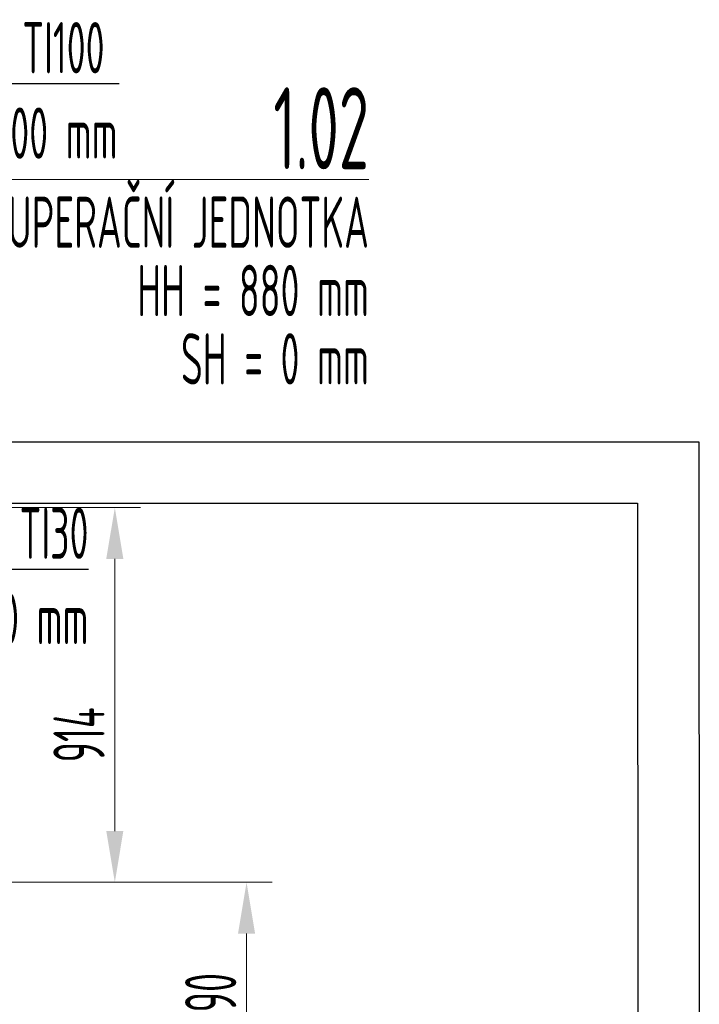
# Model space of a CAD drawing. Header units: millimetres. Extents: x 7400 to 85045, y 24168 to 123018.
# Tile 67 of 79: x 42974 to 44633, y 100824 to 103227. Entities that reach past the tile are written whole.
import ezdxf

# ---------------------------------------------------------------- set-up
doc = ezdxf.new("R2010")
doc.units = ezdxf.units.MM
doc.linetypes.add('phl_thick', pattern=[0])
for name, color, linetype, lineweight in [('UT_KOTY - DIMENZE', 7, 'Continuous', 5), ('VZT_50 POPIS - OBECNE', 7, 'Continuous', 13), ('VZT_60_KOTY - DIMENZE', 7, 'Continuous', 5)]:
    doc.layers.add(name, color=color, linetype=linetype, lineweight=lineweight)
doc.styles.add('EVORA_125', font='isocp.shx', dxfattribs={"width": 0.6, "height": 125})
doc.styles.add('ISOCP 2.5', font='isocp.shx', dxfattribs={"width": 0.6, "height": 2.5})
doc.styles.add('ISOCP 4.0', font='isocp.shx', dxfattribs={"width": 0.6, "height": 4})

msp = doc.modelspace()

# ---------------------------------------------------------------- linework, layer by layer
for p, q in [((41427.5, 102196.9), (44631.7, 102196.9)), ((44631.7, 102196.9), (44632.8, 100384.3)), ((41577.5, 102046.9), (44481.8, 102046.9)), ((44481.8, 102046.9), (44482.7, 100534.3))]:
    msp.add_line(p, q)
at = {"layer": 'UT_KOTY - DIMENZE'}
for p, q in [((42375.9, 102036.1), (43268.6, 102036.1)), ((43206.1, 101246.9), (43206.1, 101911.1)), ((42376, 101121.9), (43268.6, 101121.9)), ((43256.1, 101121.9), (43590.1, 101121.9)), ((43527.6, 100659.4), (43527.6, 100996.9))]:
    msp.add_line(p, q, dxfattribs=at)
for points in [[(43185.2, 101911.1), (43226.9, 101911.1), (43206.1, 102036.1)], [(43185.2, 101246.9), (43226.9, 101246.9), (43206.1, 101121.9)], [(43506.8, 100996.9), (43548.5, 100996.9), (43527.6, 101121.9)]]:
    msp.add_solid(points, dxfattribs=at)
at = {"layer": 'VZT_50 POPIS - OBECNE'}
msp.add_lwpolyline([(42605.6, 102836.7), (43826.4, 102836.7)], dxfattribs=at)
at = {"layer": 'VZT_60_KOTY - DIMENZE', "linetype": 'ByBlock', "lineweight": -2}
for points in [[(42601.9, 103070.8), (43217.1, 103070.8)], [(42526.6, 101886.1), (43141.8, 101886.1)]]:
    msp.add_lwpolyline(points, dxfattribs=at)

# ---------------------------------------------------------------- texts
at = {"layer": 'UT_KOTY - DIMENZE', "char_height": 125, "attachment_point": 5, "rotation": 90, "style": 'ISOCP 2.5'}
for s, insert in [('914', (43118.6, 101481.7)), ('590', (43440.1, 100828.1))]:
    msp.add_mtext(s, dxfattribs=dict(at, insert=insert))
at = {"layer": 'VZT_50 POPIS - OBECNE', "linetype": 'phl_thick', "insert": (43826.4, 103061.7), "char_height": 200, "attachment_point": 3, "line_spacing_factor": 0.8, "style": 'ISOCP 4.0'}
msp.add_mtext('1.02\\P{\\H0.625x;REKUPERAČNÍ JEDNOTKA\\PHH = 880 mm\\PSH = 0 mm}', dxfattribs=at)
at = {"layer": 'VZT_60_KOTY - DIMENZE', "linetype": 'phl_thick', "char_height": 125, "style": 'EVORA_125'}
for s, insert, attachment_point in [('%%C200 - TI100\\POSA 1400\\~mm', (42651.9, 103220.8), 1), ('%%C200 - TI30\\POSA 1400\\~mm', (43141.8, 102036.1), 3)]:
    msp.add_mtext(s, dxfattribs=dict(at, insert=insert, attachment_point=attachment_point))

doc.saveas('drawing.dxf')
